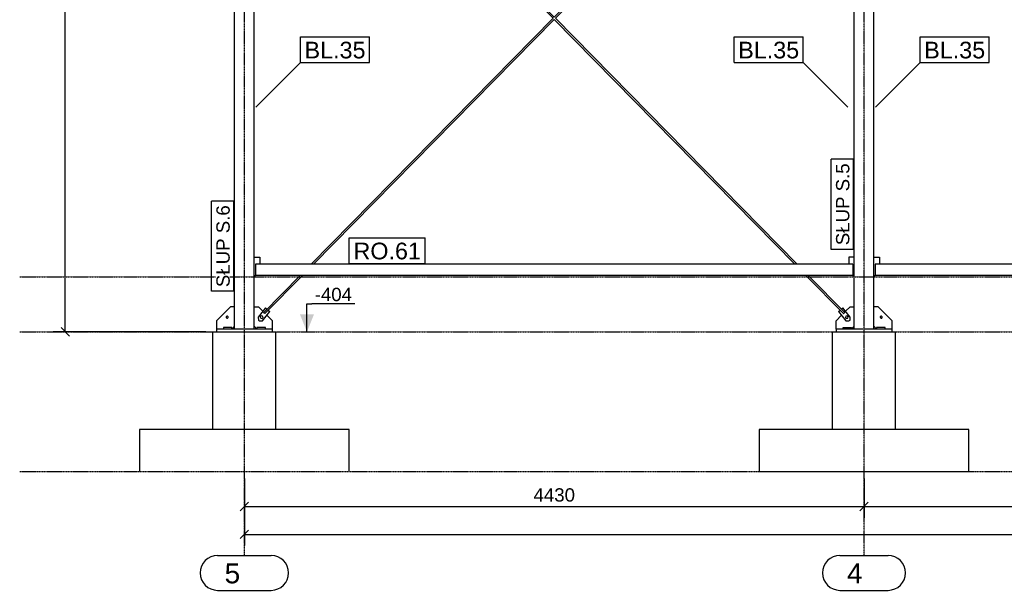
# Model space of a CAD drawing. Header units: millimetres. Extents: x -288865 to 11255, y 102926 to 380857.
# Tile 112 of 142: x -163913 to -156874, y 316529 to 320613. Entities that reach past the tile are written whole.
import ezdxf

# ---------------------------------------------------------------- set-up
doc = ezdxf.new("R2010")
doc.units = ezdxf.units.MM
doc.header["$MEASUREMENT"] = 0
doc.set_wipeout_variables(frame=1)
doc.linetypes.add('DXK_LINE_DOT3', pattern=[5.9187, 2.979, -0.9799, 0.9799, -0.9799])
for name, color, linetype in [('TS_INNE_OBIEKTY', 7, 'Continuous'), ('TS_LINIE_WIDOCZNE', 7, 'Continuous'), ('TS_OPISY', 7, 'Continuous'), ('TS_OPISY_LINIE', 7, 'Continuous'), ('TS_OPISY_RAMKA', 7, 'Continuous'), ('TS_WYMIARY', 7, 'Continuous'), ('TS_WYMIARY_TEKST', 7, 'Continuous')]:
    doc.layers.add(name, color=color, linetype=linetype)
doc.styles.add('ARIAL', font='arial.ttf')

# ---------------------------------------------------------------- blocks, each defined once
blk = doc.blocks.new('Part-68325230-1318 - 1293')
at = {"layer": 'TS_LINIE_WIDOCZNE', "color": 1, "linetype": 'Continuous'}
for p, q in [((6616.5, 4183.40205), (6616.5, 9157.40205)), ((6616.5, 9157.40205), (6756.5, 9157.40205)), ((6756.5, 4183.40205), (6756.5, 9157.40205))]:
    blk.add_line(p, q, dxfattribs=at)
blk = doc.blocks.new('Part-68325230-1325 - 1293')
at = {"layer": 'TS_LINIE_WIDOCZNE', "color": 1, "linetype": 'Continuous'}
for p, q in [((6553.8, 4310.7), (6586.5, 4343.4)), ((6586.5, 4343.4), (6616.5, 4343.4)), ((6486.5, 4243.4), (6525.4, 4282.3)), ((6486.5, 4183.4), (6486.5, 4243.4)), ((6596.5, 4183.4), (6616.5, 4203.4))]:
    blk.add_line(p, q, dxfattribs=at)
blk = doc.blocks.new('Part-68325230-1326 - 1293')
at = {"layer": 'TS_LINIE_WIDOCZNE', "color": 1, "linetype": 'Continuous'}
for p, q in [((6786.5, 4343.4), (6756.5, 4343.4)), ((6886.5, 4243.4), (6786.5, 4343.4)), ((6886.5, 4183.4), (6886.5, 4243.4)), ((6776.5, 4183.4), (6756.5, 4203.4))]:
    blk.add_line(p, q, dxfattribs=at)
for start, end in [(162, 342), (342, 162)]:
    blk.add_arc((6809.5, 4268.3), 7, start, end, dxfattribs=at)
blk = doc.blocks.new('Part-68325230-1336 - 1293')
at = {"layer": 'TS_LINIE_WIDOCZNE', "color": 1, "linetype": 'Continuous'}
for p, q in [((6886.5, 4183.40205), (6486.5, 4183.40205)), ((6486.5, 4183.40205), (6486.5, 4163.40205)), ((6886.5, 4163.40205), (6886.5, 4183.40205))]:
    blk.add_line(p, q, dxfattribs=at)
blk = doc.blocks.new('Part-68325230-1353 - 1293')
at = {"layer": 'TS_LINIE_WIDOCZNE', "color": 1, "linetype": 'Continuous'}
for p, q in [((6836.5, 4195.40205), (6776.5, 4195.40205)), ((6776.5, 4195.40205), (6776.5, 4183.40205)), ((6836.5, 4183.40205), (6836.5, 4195.40205))]:
    blk.add_line(p, q, dxfattribs=at)
blk = doc.blocks.new('Part-68325230-1356 - 1293')
at = {"layer": 'TS_LINIE_WIDOCZNE', "color": 1, "linetype": 'Continuous'}
for p, q in [((6536.5, 4195.40205), (6596.5, 4195.40205)), ((6536.5, 4183.40205), (6536.5, 4195.40205)), ((6596.5, 4195.40205), (6596.5, 4183.40205))]:
    blk.add_line(p, q, dxfattribs=at)
blk = doc.blocks.new('Bolt-68325230-1573 - 1293')
at = {"layer": 'TS_INNE_OBIEKTY', "color": 1, "linetype": 'Continuous'}
for p, q in [((6557, 4276.3), (6553.3, 4266.6)), ((6553.3, 4266.6), (6559.8, 4258.6)), ((6567.2, 4278), (6557, 4276.3)), ((6559.8, 4258.6), (6570.1, 4260.2)), ((6573.8, 4269.9), (6567.2, 4278)), ((6570.1, 4260.2), (6573.8, 4269.9))]:
    blk.add_line(p, q, dxfattribs=at)
blk = doc.blocks.new('Part-68325230-1782 - 1293')
at = {"layer": 'TS_LINIE_WIDOCZNE', "color": 1, "linetype": 'Continuous'}
for p, q in [((6756.5, 4697.4), (6796.5, 4697.4)), ((6796.5, 4697.4), (6796.5, 4647.4)), ((6756.5, 4567.4), (6766.5, 4567.4))]:
    blk.add_line(p, q, dxfattribs=at)
blk = doc.blocks.new('Part-68325230-1790 - 1293')
at = {"layer": 'TS_LINIE_WIDOCZNE', "color": 1, "linetype": 'Continuous'}
for p, q in [((6606.5, 4647.4), (2336.5, 4647.4)), ((2336.5, 4647.4), (2336.5, 4567.4)), ((6606.5, 4647.4), (6606.5, 4567.4)), ((6606.5, 4567.4), (2336.5, 4567.4))]:
    blk.add_line(p, q, dxfattribs=at)
blk = doc.blocks.new('Part-68325230-1398 - 1293')
at = {"layer": 'TS_LINIE_WIDOCZNE', "color": 253, "linetype": 'Continuous'}
for p, q in [((2031.5, 3463.40205), (2031.5, 4163.40205)), ((2031.5, 4163.40205), (2481.5, 4163.40205)), ((2481.5, 3463.40205), (2481.5, 4163.40205))]:
    blk.add_line(p, q, dxfattribs=at)
blk = doc.blocks.new('Part-68325230-1400 - 1293')
at = {"layer": 'TS_LINIE_WIDOCZNE', "color": 253, "linetype": 'Continuous'}
for p, q in [((6461.5, 3463.40205), (6461.5, 4163.40205)), ((6461.5, 4163.40205), (6911.5, 4163.40205)), ((6911.5, 3463.40205), (6911.5, 4163.40205))]:
    blk.add_line(p, q, dxfattribs=at)
blk = doc.blocks.new('Bolt-68325230-1559 - 1293')
at = {"layer": 'TS_INNE_OBIEKTY', "color": 1, "linetype": 'Continuous'}
for start, end in [(140.89129, 320.89129), (140.89129, 320.89129), (320.89129, 140.89129), (320.89129, 140.89129)]:
    blk.add_arc((6809.5, 4268.3), 7, start, end, dxfattribs=at)
blk = doc.blocks.new('Part-68325230-1431 - 1293')
at = {"layer": 'TS_LINIE_WIDOCZNE', "color": 1, "linetype": 'Continuous'}
for p, q in [((4471.5, 6416.7), (6357.8, 8337.1)), ((4479.9, 6408.1), (6366.4, 8328.7)), ((6357.8, 8337.1), (6359.1, 8335.9)), ((6359.1, 8335.9), (6362.1, 8332.9)), ((6362.1, 8332.9), (6365.2, 8329.9)), ((6365.2, 8329.9), (6366.4, 8328.7)), ((2733.6, 4647.4), (4463.1, 6408.1)), ((2750.4, 4647.4), (4471.5, 6399.6)), ((2394.5, 4302.1), (2655, 4567.4)), ((2403, 4293.7), (2671.8, 4567.4)), ((2395.7, 4300.9), (2394.5, 4302.1)), ((2398.7, 4297.9), (2395.7, 4300.9)), ((2401.8, 4295), (2398.7, 4297.9)), ((2403, 4293.7), (2401.8, 4295))]:
    blk.add_line(p, q, dxfattribs=at)
blk = doc.blocks.new('Part-68325230-1448 - 1293')
at = {"layer": 'TS_LINIE_WIDOCZNE', "color": 1, "linetype": 'Continuous'}
for p, q in [((2186.5, 4183.40205), (2186.5, 9157.40205)), ((2186.5, 9157.40205), (2326.5, 9157.40205)), ((2326.5, 4183.40205), (2326.5, 9157.40205))]:
    blk.add_line(p, q, dxfattribs=at)
blk = doc.blocks.new('Part-68325230-1462 - 1293')
at = {"layer": 'TS_LINIE_WIDOCZNE', "color": 1, "linetype": 'Continuous'}
for p, q in [((2156.5, 4343.4), (2056.5, 4243.4)), ((2186.5, 4343.4), (2156.5, 4343.4)), ((2056.5, 4243.4), (2056.5, 4183.4)), ((2166.5, 4183.4), (2186.5, 4203.4))]:
    blk.add_line(p, q, dxfattribs=at)
for start, end in [(162, 342), (342, 162)]:
    blk.add_arc((2133.5, 4268.3), 7, start, end, dxfattribs=at)
blk = doc.blocks.new('Part-68325230-1469 - 1293')
at = {"layer": 'TS_LINIE_WIDOCZNE', "color": 1, "linetype": 'Continuous'}
for p, q in [((6503.5, 4309.1), (6515.4, 4318.8)), ((6503.5, 4309.1), (6503.5, 4309.1)), ((6503.5, 4309.1), (6557.2, 4243.2)), ((6524.7, 4326.4), (6534.5, 4334.4)), ((6534.5, 4334.4), (6534.5, 4334.4)), ((6588.2, 4268.5), (6534.5, 4334.4)), ((6557.2, 4243.2), (6557.2, 4243.2)), ((6557.2, 4243.2), (6578.3, 4241.1)), ((6578.3, 4241.1), (6586.1, 4247.4)), ((6578.3, 4241.1), (6578.3, 4241.1)), ((6586.1, 4247.4), (6588.2, 4268.5)), ((6586.1, 4247.4), (6586.1, 4247.4)), ((6588.2, 4268.5), (6588.2, 4268.5))]:
    blk.add_line(p, q, dxfattribs=at)
blk = doc.blocks.new('Part-68325230-1470 - 1293')
at = {"layer": 'TS_LINIE_WIDOCZNE', "color": 1, "linetype": 'Continuous'}
for p, q in [((2326.5, 4343.4), (2356.5, 4343.4)), ((2356.5, 4343.4), (2389.2, 4310.7)), ((2417.6, 4282.3), (2456.5, 4243.4)), ((2456.5, 4183.4), (2456.5, 4243.4)), ((2346.5, 4183.4), (2326.5, 4203.4))]:
    blk.add_line(p, q, dxfattribs=at)
blk = doc.blocks.new('Part-68325230-1471 - 1293')
at = {"layer": 'TS_LINIE_WIDOCZNE', "color": 1, "linetype": 'Continuous'}
for p, q in [((2408.5, 4334.4), (2354.8, 4268.5)), ((2385.8, 4243.2), (2439.5, 4309.1)), ((2408.5, 4334.4), (2418.3, 4326.4)), ((2427.6, 4318.8), (2439.5, 4309.1)), ((2354.8, 4268.5), (2356.9, 4247.4)), ((2354.8, 4268.5), (2354.8, 4268.5)), ((2356.9, 4247.4), (2364.7, 4241.1)), ((2364.7, 4241.1), (2385.8, 4243.2))]:
    blk.add_line(p, q, dxfattribs=at)
blk = doc.blocks.new('Part-68325230-1494 - 1293')
at = {"layer": 'TS_LINIE_WIDOCZNE', "color": 1, "linetype": 'Continuous'}
for p, q in [((2406.5, 4195.40205), (2346.5, 4195.40205)), ((2346.5, 4195.40205), (2346.5, 4183.40205)), ((2406.5, 4183.40205), (2406.5, 4195.40205))]:
    blk.add_line(p, q, dxfattribs=at)
blk = doc.blocks.new('Part-68325230-1498 - 1293')
at = {"layer": 'TS_LINIE_WIDOCZNE', "color": 1, "linetype": 'Continuous'}
for p, q in [((2166.5, 4195.40205), (2106.5, 4195.40205)), ((2106.5, 4195.40205), (2106.5, 4183.40205)), ((2166.5, 4183.40205), (2166.5, 4195.40205))]:
    blk.add_line(p, q, dxfattribs=at)
blk = doc.blocks.new('Part-68325230-1499 - 1293')
at = {"layer": 'TS_LINIE_WIDOCZNE', "color": 1, "linetype": 'Continuous'}
for p, q in [((2456.5, 4183.40205), (2056.5, 4183.40205)), ((2056.5, 4183.40205), (2056.5, 4163.40205)), ((2456.5, 4163.40205), (2456.5, 4183.40205))]:
    blk.add_line(p, q, dxfattribs=at)
blk = doc.blocks.new('Part-68325230-1507 - 1293')
at = {"layer": 'TS_LINIE_WIDOCZNE', "color": 1, "linetype": 'Continuous'}
for p, q in [((2576.6, 8328.7), (2577.8, 8329.9)), ((4463.1, 6408.1), (2576.6, 8328.7)), ((2577.8, 8329.9), (2580.9, 8332.9)), ((2580.9, 8332.9), (2583.9, 8335.9)), ((2583.9, 8335.9), (2585.2, 8337.1)), ((4471.5, 6416.7), (2585.2, 8337.1)), ((6209.4, 4647.4), (4479.9, 6408.1)), ((6192.6, 4647.4), (4471.5, 6399.6)), ((6540, 4293.7), (6271.2, 4567.4)), ((6548.5, 4302.1), (6288, 4567.4)), ((6540, 4293.7), (6541.2, 4295)), ((6544.3, 4297.9), (6541.2, 4295)), ((6547.3, 4300.9), (6544.3, 4297.9)), ((6548.5, 4302.1), (6547.3, 4300.9))]:
    blk.add_line(p, q, dxfattribs=at)
blk = doc.blocks.new('Bolt-68325230-1558 - 1293')
at = {"layer": 'TS_INNE_OBIEKTY', "color": 1, "linetype": 'Continuous'}
for start, end in [(39.10871, 219.10871), (39.10871, 219.10871), (219.10871, 39.10871), (219.10871, 39.10871)]:
    blk.add_arc((2133.5, 4268.3), 7, start, end, dxfattribs=at)
blk = doc.blocks.new('Bolt-68325230-1574 - 1293')
at = {"layer": 'TS_INNE_OBIEKTY', "color": 1, "linetype": 'Continuous'}
for p, q in [((2375.8, 4278), (2369.2, 4269.9)), ((2369.2, 4269.9), (2372.9, 4260.2)), ((2372.9, 4260.2), (2383.2, 4258.6)), ((2386, 4276.3), (2375.8, 4278)), ((2383.2, 4258.6), (2389.7, 4266.6)), ((2389.7, 4266.6), (2386, 4276.3))]:
    blk.add_line(p, q, dxfattribs=at)
blk = doc.blocks.new('GridLine-68325230-1804 - 1293')
at = {"layer": 'TS_INNE_OBIEKTY', "color": 4, "linetype": 'DXK_LINE_DOT3'}
blk.add_line((2256.5, 2563.4), (2256.5, 10481.7), dxfattribs=at)
at = {"layer": 'TS_INNE_OBIEKTY', "color": 4, "linetype": 'Continuous'}
for p, q in [((2065.1, 2563.4), (2447.9, 2563.4)), ((2065.1, 2313.4), (2447.9, 2313.4))]:
    blk.add_line(p, q, dxfattribs=at)
for centre, start, end in [((2065.1, 2438.4), 90, 270), ((2447.9, 2438.4), 270, 90)]:
    blk.add_arc(centre, 125, start, end, dxfattribs=at)
at = {"layer": 'TS_INNE_OBIEKTY', "color": 2, "linetype": 'Continuous', "style": 'ARIAL'}
blk.add_text('5', height=143.3, dxfattribs=at).set_placement((2115.1, 2363.4))
blk = doc.blocks.new('GridLine-68325230-1806 - 1293')
at = {"layer": 'TS_INNE_OBIEKTY', "color": 4, "linetype": 'DXK_LINE_DOT3'}
blk.add_line((650, 4163.4), (19200.8, 4163.4), dxfattribs=at)
blk = doc.blocks.new('Part-68325230-1783 - 1293')
at = {"layer": 'TS_LINIE_WIDOCZNE', "color": 1, "linetype": 'Continuous'}
for p, q in [((2326.5, 4697.4), (2366.5, 4697.4)), ((2366.5, 4697.4), (2366.5, 4647.4)), ((2326.5, 4567.4), (2336.5, 4567.4))]:
    blk.add_line(p, q, dxfattribs=at)
blk = doc.blocks.new('Part-68325230-1785 - 1293')
at = {"layer": 'TS_LINIE_WIDOCZNE', "color": 1, "linetype": 'Continuous'}
for p, q in [((6616.5, 4697.4), (6576.5, 4697.4)), ((6576.5, 4697.4), (6576.5, 4647.4)), ((6606.5, 4567.4), (6616.5, 4567.4))]:
    blk.add_line(p, q, dxfattribs=at)
blk = doc.blocks.new('Part-68325230-1789 - 1293')
at = {"layer": 'TS_LINIE_WIDOCZNE', "color": 1, "linetype": 'Continuous'}
for p, q in [((10206.5, 4647.4), (6766.5, 4647.4)), ((6766.5, 4647.4), (6766.5, 4567.4)), ((10206.5, 4647.4), (10206.5, 4567.4)), ((10206.5, 4567.4), (6766.5, 4567.4))]:
    blk.add_line(p, q, dxfattribs=at)
blk = doc.blocks.new('GridLine-68325230-1803 - 1293')
at = {"layer": 'TS_INNE_OBIEKTY', "color": 4, "linetype": 'DXK_LINE_DOT3'}
blk.add_line((6686.5, 2563.4), (6686.5, 10481.7), dxfattribs=at)
at = {"layer": 'TS_INNE_OBIEKTY', "color": 4, "linetype": 'Continuous'}
for p, q in [((6514.3, 2563.4), (6858.7, 2563.4)), ((6514.3, 2313.4), (6858.7, 2313.4))]:
    blk.add_line(p, q, dxfattribs=at)
for centre, start, end in [((6514.3, 2438.4), 90, 270), ((6858.7, 2438.4), 270, 90)]:
    blk.add_arc(centre, 125, start, end, dxfattribs=at)
at = {"layer": 'TS_INNE_OBIEKTY', "color": 2, "linetype": 'Continuous', "style": 'ARIAL'}
blk.add_text('4', height=143.3, dxfattribs=at).set_placement((6564.3, 2363.4))
blk = doc.blocks.new('GridLine-68325230-1805 - 1293')
at = {"layer": 'TS_INNE_OBIEKTY', "color": 4, "linetype": 'DXK_LINE_DOT3'}
blk.add_line((650, 3163.4), (19200.8, 3163.4), dxfattribs=at)
blk = doc.blocks.new('GridLine-68325230-1807 - 1293')
at = {"layer": 'TS_INNE_OBIEKTY', "color": 4, "linetype": 'DXK_LINE_DOT3'}
blk.add_line((650, 4557.4), (19200.8, 4557.4), dxfattribs=at)
blk = doc.blocks.new('StraightDimension-68325230-4995 - 1293')
at = {"layer": 'TS_WYMIARY', "color": 174, "linetype": 'Continuous'}
for p, q in [((2256.5, 3113.4), (2256.5, 2633.4)), ((2286.5, 2743.4), (2226.5, 2683.4)), ((2256.5, 2713.4), (17626.5, 2713.4))]:
    blk.add_line(p, q, dxfattribs=at)
blk = doc.blocks.new('StraightDimension-68325230-4999 - 1293')
at = {"layer": 'TS_WYMIARY', "color": 174, "linetype": 'Continuous'}
for p, q in [((6686.5, 3113.4), (6686.5, 2833.4)), ((10286.5, 3113.4), (10286.5, 2833.4)), ((6716.5, 2943.4), (6656.5, 2883.4)), ((6686.5, 2913.4), (10286.5, 2913.4)), ((10256.5, 2883.4), (10316.5, 2943.4))]:
    blk.add_line(p, q, dxfattribs=at)
at = {"color": 0}
blk.add_wipeout([(8654.7, 2928.4), (8654.7, 3068.4), (8318.3, 3068.4), (8318.3, 2928.4)], dxfattribs=at).dxf.layer = 'TS_WYMIARY'
at = {"layer": 'TS_WYMIARY_TEKST', "color": 96, "style": 'ARIAL'}
blk.add_text('3600', height=95.51, dxfattribs=at).set_placement((8338.3, 2948.4))
blk = doc.blocks.new('StraightDimension-68325230-4993 - 1293')
at = {"layer": 'TS_WYMIARY', "color": 174, "linetype": 'Continuous'}
for p, q in [((2206.5, 9167.4), (890.4, 9167.4)), ((1005.4, 9137.4), (945.4, 9197.4)), ((975.4, 4163.4), (975.4, 9167.4)), ((1981.5, 4163.4), (890.4, 4163.4)), ((945.4, 4193.4), (1005.4, 4133.4))]:
    blk.add_line(p, q, dxfattribs=at)
at = {"color": 0}
blk.add_wipeout([(960.4, 6833.6), (820.4, 6833.6), (820.4, 6497.2), (960.4, 6497.2)], dxfattribs=at).dxf.layer = 'TS_WYMIARY'
at = {"layer": 'TS_WYMIARY_TEKST', "color": 96, "style": 'ARIAL'}
blk.add_text('5004', height=95.51, rotation=90.00021, dxfattribs=at).set_placement((940.4, 6517.2))
blk = doc.blocks.new('StraightDimension-68325230-4997 - 1293')
at = {"layer": 'TS_WYMIARY', "color": 174, "linetype": 'Continuous'}
for p, q in [((2256.5, 3113.4), (2256.5, 2833.4)), ((6686.5, 3113.4), (6686.5, 2833.4)), ((2286.5, 2943.4), (2226.5, 2883.4)), ((2256.5, 2913.4), (6686.5, 2913.4)), ((6656.5, 2883.4), (6716.5, 2943.4))]:
    blk.add_line(p, q, dxfattribs=at)
at = {"color": 0}
blk.add_wipeout([(4639.7, 2928.4), (4639.7, 3068.4), (4303.3, 3068.4), (4303.3, 2928.4)], dxfattribs=at).dxf.layer = 'TS_WYMIARY'
at = {"layer": 'TS_WYMIARY_TEKST', "color": 96, "style": 'ARIAL'}
blk.add_text('4430', height=95.51, dxfattribs=at).set_placement((4323.3, 2948.4))
blk = doc.blocks.new('Mark-68325230-5363 - 1293')
blk.add_wipeout([(2151.5, 5068.6), (2051.5, 5068.6), (2051.5, 4483.4), (2151.5, 4483.4)]).dxf.layer = 'TS_OPISY_LINIE'
blk.add_wipeout([(2151.5, 5068.6), (2051.5, 5068.6), (2051.5, 4483.4), (2151.5, 4483.4)]).dxf.layer = 'TS_OPISY_LINIE'
at = {"layer": 'TS_OPISY_RAMKA', "linetype": 'Continuous'}
for p, q in [((2021.5, 4453.4), (2021.5, 5098.6)), ((2181.5, 5098.6), (2021.5, 5098.6)), ((2181.5, 4453.4), (2181.5, 5098.6)), ((2181.5, 4453.4), (2021.5, 4453.4))]:
    blk.add_line(p, q, dxfattribs=at)
at = {"layer": 'TS_OPISY', "style": 'ARIAL'}
blk.add_text('SŁUP S.6', height=95.51, rotation=90.00021, dxfattribs=at).set_placement((2151.5, 4483.4))
blk = doc.blocks.new('Mark-68325230-5376 - 1293')
blk.add_wipeout([(3518.1, 4682.4), (3518.1, 4807.4), (3036.5, 4807.4), (3036.5, 4682.4)]).dxf.layer = 'TS_OPISY_LINIE'
blk.add_wipeout([(3518.1, 4682.4), (3518.1, 4807.4), (3036.5, 4807.4), (3036.5, 4682.4)]).dxf.layer = 'TS_OPISY_LINIE'
at = {"layer": 'TS_OPISY_RAMKA', "linetype": 'Continuous'}
for p, q in [((3006.5, 4837.4), (3548.1, 4837.4)), ((3006.5, 4652.4), (3006.5, 4837.4)), ((3548.1, 4652.4), (3548.1, 4837.4)), ((3006.5, 4652.4), (3548.1, 4652.4))]:
    blk.add_line(p, q, dxfattribs=at)
at = {"layer": 'TS_OPISY', "style": 'ARIAL'}
blk.add_text('RO.61', height=119.38, dxfattribs=at).set_placement((3036.5, 4682.4))
blk = doc.blocks.new('Mark-68325230-5369 - 1293')
blk.add_wipeout([(3121.9, 6120.3), (3121.9, 6245.3), (2686.6, 6245.3), (2686.6, 6120.3)]).dxf.layer = 'TS_OPISY_LINIE'
blk.add_wipeout([(3121.9, 6120.3), (3121.9, 6245.3), (2686.6, 6245.3), (2686.6, 6120.3)]).dxf.layer = 'TS_OPISY_LINIE'
at = {"layer": 'TS_OPISY_LINIE', "linetype": 'Continuous'}
blk.add_line((2338.4, 5772.1), (2656.6, 6090.3), dxfattribs=at)
at = {"layer": 'TS_OPISY_RAMKA', "linetype": 'Continuous'}
for p, q in [((2656.6, 6275.3), (3151.9, 6275.3)), ((2656.6, 6090.3), (2656.6, 6275.3)), ((3151.9, 6090.3), (3151.9, 6275.3)), ((2656.6, 6090.3), (3151.9, 6090.3))]:
    blk.add_line(p, q, dxfattribs=at)
at = {"layer": 'TS_OPISY', "style": 'ARIAL'}
blk.add_text('BL.35', height=119.38, dxfattribs=at).set_placement((2686.6, 6120.3))
blk = doc.blocks.new('Mark-68325230-5359 - 1293')
blk.add_wipeout([(7551.9, 6120.3), (7551.9, 6245.3), (7116.6, 6245.3), (7116.6, 6120.3)]).dxf.layer = 'TS_OPISY_LINIE'
blk.add_wipeout([(7551.9, 6120.3), (7551.9, 6245.3), (7116.6, 6245.3), (7116.6, 6120.3)]).dxf.layer = 'TS_OPISY_LINIE'
at = {"layer": 'TS_OPISY_LINIE', "linetype": 'Continuous'}
blk.add_line((6768.4, 5772.1), (7086.6, 6090.3), dxfattribs=at)
at = {"layer": 'TS_OPISY_RAMKA', "linetype": 'Continuous'}
for p, q in [((7086.6, 6275.3), (7581.9, 6275.3)), ((7086.6, 6090.3), (7086.6, 6275.3)), ((7581.9, 6090.3), (7581.9, 6275.3)), ((7086.6, 6090.3), (7581.9, 6090.3))]:
    blk.add_line(p, q, dxfattribs=at)
at = {"layer": 'TS_OPISY', "style": 'ARIAL'}
blk.add_text('BL.35', height=119.38, dxfattribs=at).set_placement((7116.6, 6120.3))
blk = doc.blocks.new('LevelMark-68325230-5551 - 1293')
at = {"linetype": 'Continuous'}
blk.add_hatch(color=96, dxfattribs=at).paths.add_polyline_path([(2753.8, 4288.4), (2703.8, 4163.4), (2653.8, 4288.4)])
at = {"color": 0, "linetype": 'Continuous'}
blk.add_wipeout([(3045.7, 4363.2), (3045.7, 4503.2), (2738.9, 4503.2), (2738.9, 4363.2)], dxfattribs=at)
at = {"color": 96, "linetype": 'Continuous'}
for p, q in [((2703.8, 4163.4), (2703.8, 4363.2)), ((2703.8, 4363.2), (2738.9, 4363.2)), ((3045.7, 4363.2), (2738.9, 4363.2))]:
    blk.add_line(p, q, dxfattribs=at)
at = {"color": 96, "linetype": 'Continuous', "style": 'ARIAL'}
blk.add_text('-404', height=95.51, dxfattribs=at).set_placement((2758.9, 4383.2))
blk = doc.blocks.new('Mark-68325230-5355 - 1293')
blk.add_wipeout([(6581.5, 5368.6), (6481.5, 5368.6), (6481.5, 4783.4), (6581.5, 4783.4)]).dxf.layer = 'TS_OPISY_LINIE'
blk.add_wipeout([(6581.5, 5368.6), (6481.5, 5368.6), (6481.5, 4783.4), (6581.5, 4783.4)]).dxf.layer = 'TS_OPISY_LINIE'
at = {"layer": 'TS_OPISY_RAMKA', "linetype": 'Continuous'}
for p, q in [((6451.5, 4753.4), (6451.5, 5398.6)), ((6611.5, 5398.6), (6451.5, 5398.6)), ((6611.5, 4753.4), (6611.5, 5398.6)), ((6611.5, 4753.4), (6451.5, 4753.4))]:
    blk.add_line(p, q, dxfattribs=at)
at = {"layer": 'TS_OPISY', "style": 'ARIAL'}
blk.add_text('SŁUP S.5', height=95.51, rotation=90.00021, dxfattribs=at).set_placement((6581.5, 4783.4))
blk = doc.blocks.new('Mark-68325230-5360 - 1293')
blk.add_wipeout([(6222.2, 6120.3), (6222.2, 6245.3), (5786.9, 6245.3), (5786.9, 6120.3)]).dxf.layer = 'TS_OPISY_LINIE'
blk.add_wipeout([(6222.2, 6120.3), (6222.2, 6245.3), (5786.9, 6245.3), (5786.9, 6120.3)]).dxf.layer = 'TS_OPISY_LINIE'
at = {"layer": 'TS_OPISY_LINIE', "linetype": 'Continuous'}
blk.add_line((6570.4, 5772.1), (6252.2, 6090.3), dxfattribs=at)
at = {"layer": 'TS_OPISY_RAMKA', "linetype": 'Continuous'}
for p, q in [((5756.9, 6275.3), (6252.2, 6275.3)), ((5756.9, 6090.3), (5756.9, 6275.3)), ((6252.2, 6090.3), (6252.2, 6275.3)), ((5756.9, 6090.3), (6252.2, 6090.3))]:
    blk.add_line(p, q, dxfattribs=at)
at = {"layer": 'TS_OPISY', "style": 'ARIAL'}
blk.add_text('BL.35', height=119.38, dxfattribs=at).set_placement((5786.9, 6120.3))

msp = doc.modelspace()

# ---------------------------------------------------------------- linework, layer by layer
at = {"layer": 'TS_INNE_OBIEKTY', "color": 253, "linetype": 'Continuous'}
for p, q in [((-161556.4, 317679.3), (-163056.4, 317679.3)), ((-163056.4, 317679.3), (-163056.4, 317379.3)), ((-161556.4, 317379.3), (-161556.4, 317679.3)), ((-157126.4, 317679.3), (-158626.4, 317679.3)), ((-158626.4, 317679.3), (-158626.4, 317379.3)), ((-157126.4, 317379.3), (-157126.4, 317679.3)), ((-158626.4, 317379.3), (-157126.4, 317379.3))]:
    msp.add_line(p, q, dxfattribs=at)

# ---------------------------------------------------------------- block references
for name in ['GridLine-68325230-1804 - 1293', 'GridLine-68325230-1803 - 1293', 'Part-68325230-1448 - 1293', 'Part-68325230-1318 - 1293', 'Part-68325230-1431 - 1293', 'Part-68325230-1507 - 1293', 'GridLine-68325230-1807 - 1293', 'Part-68325230-1783 - 1293', 'Part-68325230-1785 - 1293', 'Part-68325230-1782 - 1293', 'Part-68325230-1790 - 1293', 'Part-68325230-1789 - 1293', 'Part-68325230-1462 - 1293', 'Part-68325230-1470 - 1293', 'Part-68325230-1471 - 1293', 'Part-68325230-1325 - 1293', 'Part-68325230-1469 - 1293', 'Part-68325230-1326 - 1293', 'GridLine-68325230-1806 - 1293', 'Bolt-68325230-1558 - 1293', 'Bolt-68325230-1574 - 1293', 'Bolt-68325230-1573 - 1293', 'Bolt-68325230-1559 - 1293', 'Part-68325230-1499 - 1293', 'Part-68325230-1498 - 1293', 'Part-68325230-1494 - 1293', 'Part-68325230-1336 - 1293', 'Part-68325230-1356 - 1293', 'Part-68325230-1353 - 1293', 'Part-68325230-1398 - 1293', 'Part-68325230-1400 - 1293', 'GridLine-68325230-1805 - 1293']:
    msp.add_blockref(name, (-164562.9, 314215.8))

# ---------------------------------------------------------------- next in the draw order: block references
for name in ['StraightDimension-68325230-4993 - 1293', 'Mark-68325230-5369 - 1293', 'Mark-68325230-5360 - 1293', 'Mark-68325230-5359 - 1293', 'Mark-68325230-5355 - 1293', 'Mark-68325230-5376 - 1293', 'LevelMark-68325230-5551 - 1293', 'StraightDimension-68325230-4995 - 1293']:
    msp.add_blockref(name, (-164562.9, 314215.8))

# ---------------------------------------------------------------- next in the draw order: block references
for name in ['Mark-68325230-5363 - 1293', 'StraightDimension-68325230-4999 - 1293']:
    msp.add_blockref(name, (-164562.9, 314215.8))

# ---------------------------------------------------------------- next in the draw order: block references
msp.add_blockref('StraightDimension-68325230-4997 - 1293', (-164562.9, 314215.8))

doc.saveas('drawing.dxf')
